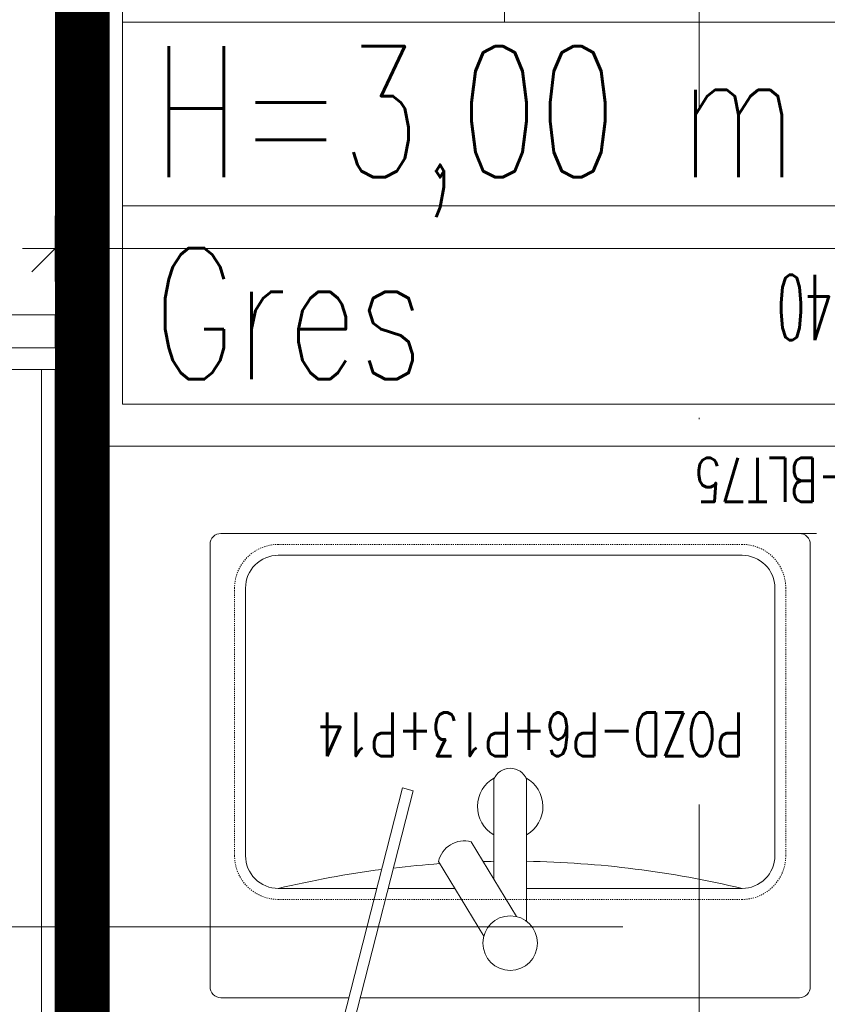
# Model space of a CAD drawing. Header units: millimetres. Extents: x -6792 to 22441, y -13430 to 4653.
# Tile 44 of 256: x -4295 to -4221, y -10093 to -10003. Entities that reach past the tile are written whole.
import ezdxf

# ---------------------------------------------------------------- set-up
doc = ezdxf.new("R2010")
doc.units = ezdxf.units.MM
for name, pattern in [('DASHED', [19.05, 12.7, -6.35]), ('DASHED2', [0.375, 0.25, -0.125]), ('Kropki i Kreski', [6.702778, 3.527778, -1.763889, 0, -1.411111])]:
    doc.linetypes.add(name, pattern=pattern)
for name, color, linetype, lineweight in [('_A_KOLORYSTYKA ŚCIAN', 40, 'Continuous', 5), ('_A_OPIS POMIESZCZEŃ', 252, 'Continuous', 13), ('_A_ŚCIANY WEWNĘTRZNE', 7, 'Continuous', 13), ('drzwi', 30, 'Continuous', 20), ('MEBLE PKN', 150, 'Continuous', 20)]:
    doc.layers.add(name, color=color, linetype=linetype, lineweight=lineweight)
doc.layers.add('TS_INNE_OBIEKTY', color=7, linetype='Continuous', lineweight=25, true_color=0xe60000)
doc.styles.add('2', font='simplex.shx', dxfattribs={"width": 0.5})
doc.styles.add('JACEK_07', font='SIMPLEX.SHX', dxfattribs={"width": 0.7})
doc.dimstyles.new('POZD_WYM', dxfattribs={"dimscale": 0.2, "dimtxt": 30, "dimasz": 1, "dimexe": 1, "dimexo": 1, "dimgap": 12, "dimtad": 1, "dimdec": 0, "dimdsep": 46, "dimtxsty": '2', "dimblk": 'ARS_dim-arch', "dimcen": 2, "dimdle": 20, "dimse1": 1, "dimse2": 1, "dimclrd": 256, "dimclre": 256, "dimclrt": 256, "dimazin": 2, "dimtp": 0.5, "dimtm": 0.5, "dimtfac": 0.285714, "dimtdec": 0, "dimtix": 1, "dimtmove": 0, "dimatfit": 3, "dimldrblk": 'ARS_dim-arch', "dimfxl": 1, "dimtolj": 1, "dimtzin": 12, "dimarcsym": 0})

# ---------------------------------------------------------------- blocks, each defined once
blk = doc.blocks.new('*U66')
for points in [[(102, 5), (100, 5), (100, -5), (102, -5), (102, -7), (98, -7), (98, -5), (98, 7), (102, 7), (102, 5)], [(98, -5), (95, -5), (95, 5), (98, 5)]]:
    blk.add_lwpolyline(points)
blk = doc.blocks.new('Fotel_POZD-FOT')
at = {"linetype": 'Continuous', "lineweight": 15}
blk.add_open_spline([(-26.574, -54.908), (-26.285, -55.065), (-25.715, -55.376), (-24.812, -55.832), (-23.93, -56.257), (-23.085, -56.644), (-22.194, -57.023), (-21.268, -57.377), (-20.315, -57.689), (-19.447, -57.937), (-18.658, -58.14), (-17.912, -58.317), (-17.018, -58.514), (-15.923, -58.732), (-14.605, -58.959), (-13.077, -59.18), (-11.355, -59.389), (-9.464, -59.584), (-7.576, -59.754), (-5.862, -59.885), (-4.356, -59.979), (-3.063, -60.041), (-1.841, -60.079), (-0.609, -60.098), (0.662, -60.098), (2.008, -60.076), (3.413, -60.027), (4.903, -59.948), (6.476, -59.841), (8.103, -59.708), (9.739, -59.557), (11.125, -59.412), (12.25, -59.28), (13.118, -59.17), (13.956, -59.053), (14.803, -58.923), (15.708, -58.769), (16.707, -58.579), (17.734, -58.359), (18.762, -58.116), (19.772, -57.85), (20.81, -57.534), (21.809, -57.177), (22.774, -56.78), (23.71, -56.36), (24.675, -55.899), (25.653, -55.409), (26.265, -55.076), (26.574, -54.908)], degree=3, knots=[0, 0, 0, 0, 0.020654, 0.040712, 0.059603, 0.077053, 0.093149, 0.113559, 0.13177, 0.148202, 0.16293, 0.176257, 0.189984, 0.212747, 0.23693, 0.26245, 0.296185, 0.330453, 0.364741, 0.398002, 0.422686, 0.445696, 0.467366, 0.488247, 0.511698, 0.535514, 0.560389, 0.587014, 0.6155, 0.644978, 0.67463, 0.703763, 0.719965, 0.735721, 0.750939, 0.765668, 0.782111, 0.800678, 0.820819, 0.839259, 0.858201, 0.877823, 0.898667, 0.916597, 0.935764, 0.956291, 0.977933, 1, 1, 1, 1], dxfattribs=at)
blk = doc.blocks.new('ARS_dim-arch')
for points in [[(0, -15), (0, 15)], [(-15, 0), (15, 0)]]:
    blk.add_lwpolyline(points)
at = {"color": 100}
blk.add_lwpolyline([(-10.61, -10.61), (10.61, 10.61)], dxfattribs=at)
blk = doc.blocks.new('*D52')
at = {"lineweight": -2, "transparency": 16777216}
blk.add_line((-70.05, -93.082), (69.55, -93.082), dxfattribs=at)
at = {"layer": 'Defpoints', "color": 0, "transparency": 16777216}
for p in [(-70.25, -75), (69.75, -75), (69.75, -93.082)]:
    blk.add_point(p, dxfattribs=at)
at = {"lineweight": -2, "transparency": 16777216, "xscale": 0.2, "yscale": 0.2, "zscale": 0.2, "rotation": 180}
blk.add_blockref('ARS_dim-arch', (-70.25, -93.082), dxfattribs=at)
at = {"lineweight": -2, "transparency": 16777216, "xscale": 0.2, "yscale": 0.2, "zscale": 0.2}
blk.add_blockref('ARS_dim-arch', (69.75, -93.082), dxfattribs=at)
at = {"transparency": 16777216, "insert": (-0.25, -87.682), "char_height": 6, "attachment_point": 5, "style": '2'}
blk.add_mtext('\\A1;140', dxfattribs=at)
blk = doc.blocks.new('LABELKA')
for p, q in [((0, 34.969), (116.191, 34.969)), ((0, 18.151), (116.191, 18.151))]:
    blk.add_line(p, q)
for points in [[(116.191, 0), (0, 0), (0, 67.937)], [(0, 67.937), (35, 67.937), (35, 34.969)]]:
    blk.add_lwpolyline(points)
at = {"style": 'JACEK_07', "width": 0.7}
for tag, p in [('NR', (2.814, 52.984)), ('NAZWA', (37.814, 52.984)), ('POWIERZCHNIA', (2.814, 36.929)), ('JEDNOSTKA', (37.814, 36.167)), ('WYSOKOŚĆ', (2.814, 20.778)), ('POSADZKA', (2.814, 2.294))]:
    blk.add_attdef(tag, p, '', height=12, dxfattribs=at)
blk = doc.blocks.new('*U47')
at = {"color": 253, "linetype": 'DASHED', "ltscale": 0.25, "true_color": 0x9e9e9e}
blk.add_line((0, -67), (2, -67), dxfattribs=at)
blk.add_lwpolyline([(69.75, 0), (-70.25, 0), (-70.25, -75), (69.75, -75)], close=True)
for points in [[(43.377, -22.326), (37.91, -43.701), (36.941, -43.454), (42.408, -22.078)], [(33.135, -34.5), (39.231, -34.5)]]:
    blk.add_lwpolyline(points)
for points in [[(41.788, -24.5), (1.558, -24.5, 0.414214), (0.558, -25.5), (0.558, -66, 0.414214), (1.558, -67), (54.558, -67, 0.414214), (55.558, -66), (55.558, -25.5, 0.414214), (54.558, -24.5), (42.821, -24.5)], [(27.487, -31.934), (31.634, -38.775, 0.428571), (34.627, -36.961), (30.48, -30.12)], [(26.558, -31.5), (26.558, -44.5, 0.666667), (29.558, -44.5), (29.56, -35.355)], [(3.808, -37.5, -0.414214), (6.808, -34.5), (26.558, -34.5)], [(40.263, -34.5), (49.308, -34.5, -0.414214), (52.308, -37.5), (52.308, -62, -0.414214), (49.308, -65), (6.808, -65, -0.414214), (3.808, -62), (3.808, -37.5)]]:
    blk.add_lwpolyline(points, format="xyb")
at = {"color": 253, "linetype": 'DASHED2', "ltscale": 0.1, "true_color": 0x9e9e9e}
blk.add_lwpolyline([(2.808, -37.5, -0.414214), (6.808, -33.5), (49.308, -33.5, -0.414214), (53.308, -37.5), (53.308, -62, -0.414214), (49.308, -66), (6.808, -66, -0.414214), (2.808, -62)], format="xyb", close=True, dxfattribs=at)
blk.add_circle((28.058, -29.5), 2.5)
for centre, radius, start, end in [((28.058, 54.562), 91.563, 256.58033, 269.06132), ((28.058, 54.562), 91.563, 277.37892, 283.41967), ((28.058, 54.562), 91.563, 274.04198, 276.70688), ((28.058, 54.562), 91.563, 270.93976, 271.55145), ((28.058, -42), 3, 120, 241.37545), ((28.058, -42), 3, 298.62455, 59.97412)]:
    blk.add_arc(centre, radius, start, end)
at = {"color": 7, "char_height": 4, "attachment_point": 1, "style": 'JACEK_07'}
for s, insert, width in [('POZD-P6+P13+P14', (6.669, -46.623), 41.1867), ('\\pi6.6667;POZD-BLT75', (-20, -69.911), 40)]:
    blk.add_mtext(s, dxfattribs=dict(at, insert=insert, width=width))
dim = blk.add_linear_dim(base=(69.75, -93.082), p1=(-70.25, -75), p2=(69.75, -75), angle=0, dimstyle='POZD_WYM')
dim.commit()
dim.dimension.update_dxf_attribs({"geometry": '*D52', "text_midpoint": (-0.25, -87.682)})

msp = doc.modelspace()

# ---------------------------------------------------------------- linework, layer by layer
at = {"layer": '_A_KOLORYSTYKA ŚCIAN', "color": 173, "true_color": 0x716ad7, "const_width": 5}
msp.add_lwpolyline([(-4289.541, -9929.118), (-4154.541, -9929.118), (-4154.541, -10114.118), (-4289.541, -10114.118)], close=True, dxfattribs=at)
at = {"layer": '_A_ŚCIANY WEWNĘTRZNE', "color": 251, "linetype": 'Continuous'}
msp.add_lwpolyline([(-4293.291, -10034.618), (-4293.291, -10117.868)], dxfattribs=at)
at = {"layer": '_A_ŚCIANY WEWNĘTRZNE', "ltscale": 20}
msp.add_lwpolyline([(-4292.041, -10034.618), (-4292.041, -10116.618)], dxfattribs=at)
at = {"layer": 'TS_INNE_OBIEKTY', "color": 4, "linetype": 'Kropki i Kreski', "lineweight": 18, "ltscale": 20}
msp.add_line((-4233.041, -10144.974), (-4233.041, -9911.99), dxfattribs=at)
msp.add_lwpolyline([(-4310.575, -10085.618), (-4127.046, -10085.618)], dxfattribs=at)

# ---------------------------------------------------------------- block references
at = {"layer": '_A_OPIS POMIESZCZEŃ'}
ref = msp.add_blockref('LABELKA', (-4285.869, -10037.787), dxfattribs=at)
ref.add_attrib('POSADZKA', 'Gres', (-4283.055, -10035.494), dxfattribs={"layer": '0', "height": 12, "style": 'JACEK_07', "width": 0.7})
ref.add_attrib('WYSOKOŚĆ', 'H=3,00 m', (-4283.055, -10017.009), dxfattribs={"layer": '0', "height": 12, "style": 'JACEK_07', "width": 0.7})
at = {"layer": 'drzwi', "rotation": 270}
msp.add_blockref('*U66', (-4297.041, -9934.618), dxfattribs=at)
at = {"layer": 'MEBLE PKN'}
for name, p, rotation in [('Fotel_POZD-FOT', (-4164.304, -9952.892), 302.3820880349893), ('*U47', (-4222.291, -10116.618), 180)]:
    msp.add_blockref(name, p, dxfattribs=dict(at, rotation=rotation))

doc.saveas('drawing.dxf')
